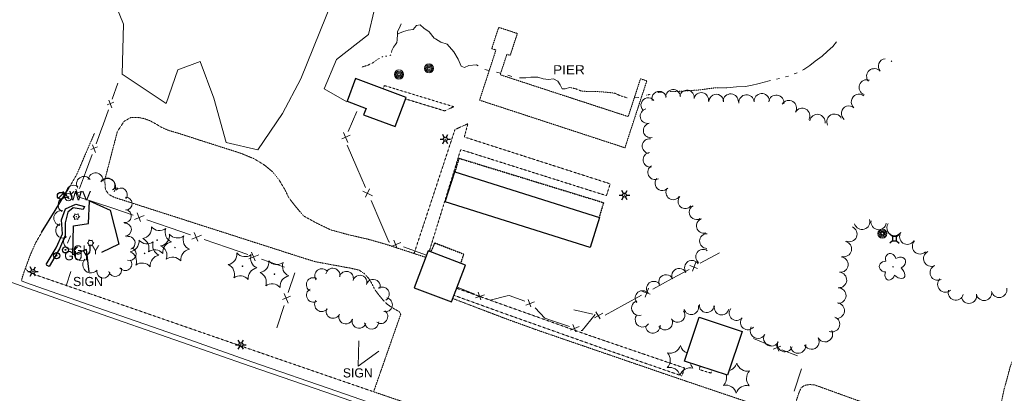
# Model space of a CAD drawing. Extents: x 386588 to 390135, y 96998 to 113606.
# Tile 23 of 92: x 388141 to 388659, y 98953 to 99149. Entities that reach past the tile are written whole.
import ezdxf
from ezdxf.enums import TextEntityAlignment as Align

# ---------------------------------------------------------------- set-up
doc = ezdxf.new("R2010")
doc.units = 0
doc.header["$MEASUREMENT"] = 0
for name, pattern in [('Wisdot3', [0.1875, 0.125, -0.0625]), ('Wisdot5', [0.1, 0.05, -0.05]), ('Wisdot6', [0.375, 0.125, -0.0625, 0.03125, -0.0625, 0.03125, -0.0625])]:
    doc.linetypes.add(name, pattern=pattern)
for name, color, linetype, lineweight in [('E_BLD', 241, 'Continuous', 25), ('E_DTM_BreakLines', 30, 'Continuous', 25), ('E_DWY', 2, 'Wisdot3', 15), ('E_LAND_BrushLine', 3, 'Ebrul', 15), ('E_LAND_TreeLine', 3, 'Etrel', 15), ('E_LAND_Vegetation', 3, 'Continuous', 15), ('E_LTG', 21, 'Continuous', 25), ('E_MISCPROP', 30, 'Continuous', 15), ('E_MISCPROP_HvyDash', 241, 'Wisdot3', 25), ('E_MISCPROP_Railing', 30, 'Continuous', 15), ('E_PATH_Sidewalk', 2, 'Wisdot5', 15), ('E_RDWY_AsphConc', 200, 'Continuous', 25), ('E_SGN', 21, 'Continuous', 15), ('E_STRUCT_Pier', 7, 'Wisdot3', 25), ('E_UTL_AG_Bold', 30, 'Continuous', 25), ('E_UTL_E', 1, 'Continuous', 15), ('E_UTL_EGuyWire', 200, 'Continuous', 25), ('E_UTL_W', 5, 'Continuous', 25), ('E_UTL_WHydrant', 4, 'Continuous', 15), ('E_WAL', 40, 'Continuous', 25), ('E_WTR', 4, 'Wisdot6', 15), ('E_WTR_Dock_Pier', 4, 'Wisdot3', 15), ('E_WTR_Elevations', 4, 'Continuous', 15)]:
    doc.layers.add(name, color=color, linetype=linetype, lineweight=lineweight)
doc.layers.add('P2S1_Complete', color=7, linetype='Continuous', lineweight=15, transparency=0.9)
doc.styles.add('Style-dot_font5', font='dot_font5.shx')
doc.linetypes.add('Ebrul', pattern='A,0,[78,dgnlstyle-ewdotudls.shx,S=0.000246,R=0,X=0,Y=0],-0.030745,[79,dgnlstyle-ewdotudls.shx,S=0.000252,R=0,X=0,Y=0],-0.031925,[80,dgnlstyle-ewdotudls.shx,S=0.000327,R=0,X=0,Y=0],-0.039375', length=0.102045)
doc.linetypes.add('Etrel', pattern='A,0,[14,dgnlstyle-ewdotudls.shx,S=0.000293,R=0,X=0,Y=0],-0.036575', length=0.036575)

# ---------------------------------------------------------------- blocks, each defined once
blk = doc.blocks.new('LPOL')
at = {"layer": 'E_LTG'}
for p, q in [((-4, 0), (-1.5, 0)), ((-0.75, 1.3), (-2, 3.46)), ((0.75, 1.3), (2, 3.46)), ((1.5, 0), (4, 0)), ((-2, -3.46), (-0.75, -1.3)), ((2, -3.46), (0.75, -1.3))]:
    blk.add_line(p, q, dxfattribs=at)
for radius in [1.5, 1.5, 1.5, 0.125]:
    blk.add_circle((0, 0), radius, dxfattribs=at)
blk = doc.blocks.new('PED')
at = {"layer": 'E_UTL_AG_Bold'}
for p, q in [((-2.5, 2.5), (-5.3, 5.3)), ((2.5, 2.5), (5.3, 5.3)), ((-2.5, -2.5), (-5.3, -5.3)), ((2.5, -2.5), (5.3, -5.3))]:
    blk.add_line(p, q, dxfattribs=at)
at = {"layer": 'E_UTL_AG_Bold', "flags": 128}
blk.add_lwpolyline([(-2.5, -2.5), (2.5, -2.5), (2.5, 2.5), (-2.5, 2.5)], close=True, dxfattribs=at)
blk = doc.blocks.new('PIER')
at = {"layer": 'E_STRUCT_Pier', "style": 'Style-dot_font5', "width": 1.111111}
blk.add_text('PIER', height=10.8, dxfattribs=at).set_placement((-16.8, -5.4))
blk = doc.blocks.new('CTRE')
at = {"layer": 'E_LAND_Vegetation'}
blk.add_circle((0, 0), 0.223, dxfattribs=at)
for centre, start, end in [((-11.97, 8.96), 280.2067, 5.97162), ((1.81, 14.92), 220.21132, 305.97623), ((13.83, 5.89), 160.21133, 245.97624), ((-13.83, -5.9), 340.21132, 65.97623), ((-1.81, -14.93), 40.21133, 125.97624)]:
    blk.add_arc(centre, 7.87, start, end, dxfattribs=at)
at = {"layer": 'E_LAND_Vegetation', "extrusion": (0, 0, -1)}
blk.add_arc((-12.03, -9.04), 7.87, 354.07279, 79.74889, dxfattribs=at)
blk = doc.blocks.new('POLE')
at = {"layer": 'E_MISCPROP'}
for radius in [4.46, 3.35, 2.23, 1.12]:
    blk.add_circle((0, 0), radius, dxfattribs=at)
blk = doc.blocks.new('SIGN')
at = {"layer": 'E_SGN', "lineweight": 13, "style": 'Style-dot_font5'}
blk.add_text('SIGN', height=12, dxfattribs=at).set_placement((0, 0), align=Align.MIDDLE_CENTER)
blk = doc.blocks.new('DTRE')
at = {"layer": 'E_LAND_Vegetation'}
blk.add_circle((-0.18, 0), 0.183, dxfattribs=at)
for centre, major_axis, ratio in [((-1.87, 5.32), (1.36, -4.98), 0.782863), ((4.06, 2.74), (-5.27, -2.93), 0.691916), ((-5.87, 0.15), (4.93, -0.12), 0.832022), ((-2.49, -5.24), (1.8, 4.86), 0.716896), ((3.54, -3.71), (-5.01, 4.58), 0.560249)]:
    blk.add_ellipse(centre, major_axis=major_axis, ratio=ratio, start_param=1.570796, end_param=4.712389, dxfattribs=at)
blk = doc.blocks.new('WV')
at = {"layer": 'E_UTL_W'}
blk.add_line((-2.8, -2.8), (2.8, 2.8), dxfattribs=at)
blk.add_circle((0, 0), 4, dxfattribs=at)
at = {"layer": 'E_UTL_W', "style": 'Style-dot_font5', "width": 1.111111}
blk.add_text('WV', height=10.8, dxfattribs=at).set_placement((10, 0), align=Align.MIDDLE_LEFT)
blk = doc.blocks.new('HYD')
at = {"layer": 'E_UTL_WHydrant'}
for p, q in [((-3.8, 3.8), (-8.3, 8.3)), ((3.8, 3.8), (8.3, 8.3))]:
    blk.add_line(p, q, dxfattribs=at)
for radius in [5.48, 0.42]:
    blk.add_circle((0, 0), radius, dxfattribs=at)
blk = doc.blocks.new('GUY')
at = {"layer": 'E_UTL_EGuyWire'}
for radius in [4, 0.5]:
    blk.add_circle((0, 0), radius, dxfattribs=at)
at = {"layer": 'E_UTL_EGuyWire', "style": 'Style-dot_font5'}
blk.add_text('GUY', height=12, dxfattribs=at).set_placement((10, 0), align=Align.MIDDLE_LEFT)

msp = doc.modelspace()

# ---------------------------------------------------------------- linework, layer by layer
at = {"layer": 'E_BLD'}
for p, q in [((388317.88, 99118.39), (388313.39, 99106.41)), ((388344.48, 99108.42), (388317.88, 99118.39)), ((388338.74, 99093.1), (388344.48, 99108.42)), ((388344.48, 99108.42), (388344.48, 99108.42)), ((388313.39, 99106.41), (388313.39, 99106.41)), ((388313.39, 99106.41), (388323.38, 99102.67)), ((388323.38, 99102.67), (388322.12, 99099.33)), ((388322.12, 99099.33), (388338.74, 99093.1)), ((388323.38, 99102.67), (388323.38, 99102.67)), ((388338.74, 99093.1), (388338.74, 99093.1)), ((388365.01, 99053.68), (388369.98, 99069.43)), ((388369.98, 99069.43), (388446.01, 99045.47)), ((388369.98, 99069.43), (388369.98, 99069.43)), ((388441.05, 99029.72), (388365.01, 99053.68)), ((388446.01, 99045.47), (388441.05, 99029.72)), ((388446.01, 99045.47), (388446.01, 99045.47)), ((388355.95, 99027.89), (388348.63, 99008.57)), ((388375.65, 99020.42), (388355.95, 99027.89)), ((388441.05, 99029.72), (388441.05, 99029.72)), ((388368.33, 99001.11), (388375.65, 99020.42)), ((388375.65, 99020.42), (388375.65, 99020.42)), ((388348.63, 99008.57), (388368.33, 99001.11)), ((388348.63, 99008.57), (388348.63, 99008.57)), ((388368.33, 99001.11), (388368.33, 99001.11)), ((388490.74, 98970.13), (388498.29, 98993.12)), ((388498.29, 98993.12), (388498.29, 98993.12)), ((388498.29, 98993.12), (388520.87, 98985.7)), ((388520.87, 98985.7), (388513.32, 98962.71)), ((388520.87, 98985.7), (388520.87, 98985.7)), ((388513.32, 98962.71), (388490.74, 98970.13))]:
    msp.add_line(p, q, dxfattribs=at)
at = {"layer": 'E_DTM_BreakLines'}
msp.add_lwpolyline([(388177.89, 99016.86), (388176.54, 99028.6), (388169.32, 99025.92), (388169.62, 99041.11), (388177.5, 99042.21), (388178.05, 99054.26), (388189.01, 99049.34), (388193.53, 99031.38), (388184.32, 99027.14)], dxfattribs=at)
msp.add_lwpolyline([(388177.89, 99016.86), (388176.54, 99028.6), (388169.32, 99025.92), (388169.62, 99041.11), (388177.5, 99042.21), (388178.05, 99054.26), (388189.01, 99049.34), (388193.53, 99031.38), (388184.32, 99027.14)], dxfattribs=at)
at = {"layer": 'E_DWY', "flags": 128}
for points in [[(388354.68, 99024.54), (388333.29, 99031.53), (388324.69, 99033.96), (388314.33, 99036.35), (388304.84, 99038.94), (388297.32, 99042.53), (388290.59, 99046.24), (388286.25, 99051.35), (388282.67, 99056), (388280.81, 99059.96), (388277.7, 99065.15), (388274.29, 99069.37), (388270.36, 99072.69), (388264.59, 99076.25), (388257.71, 99079.08), (388225.56, 99089.37), (388219.17, 99091.29), (388215.79, 99092.82), (388212.84, 99094.59), (388209.97, 99096.15), (388206.83, 99097.33), (388203.29, 99097.98), (388199.94, 99097.98), (388196.22, 99095.84), (388192.7, 99090.44), (388186.12, 99065.09), (388186.44, 99060.23), (388188.06, 99057.64), (388191.08, 99056.02), (388290.27, 99024.22), (388296.74, 99022.23), (388314.95, 99018.9), (388319.76, 99017.83), (388322.66, 99015.83), (388325.18, 99012.94), (388326.5, 99010.54), (388327.92, 99007.72), (388330, 99004.87), (388332.06, 99002.38), (388334.48, 98999.92), (388337.3, 98997.99), (388340.7, 98996.09), (388341.18, 98995.47), (388341.6, 98994.62), (388327.34, 98953.99), (388368.09, 98940.1), (388370.96, 98938.61), (388371.9, 98936.48), (388372.11, 98934.31), (388371.31, 98932.43)], [(388167.44, 99061.15), (388171.44, 99068.12), (388180.73, 99089.75)], [(388142.34, 99012.12), (388142.84, 99014.26), (388144.13, 99017.97), (388146.88, 99025.5), (388149.77, 99032.11), (388152.94, 99037.5)], [(388535.91, 98910.22), (388550.91, 98953.79), (388552.04, 98956.21), (388553.79, 98957.32), (388556.22, 98957.77), (388558.87, 98957.64), (388648.99, 98925.07), (388650.48, 98924.7), (388651.48, 98924.7), (388652.49, 98925.41), (388653.41, 98926.53), (388654.14, 98928.8), (388654.65, 98934.52), (388656.02, 98943.34), (388658.63, 98955.52), (388661.9, 98967.51), (388664.98, 98975.27), (388669.49, 98985.23), (388673.86, 98992.84), (388677.51, 98997.18), (388682.35, 99001.24), (388687.22, 99003.84), (388693.88, 99006.03), (388699.79, 99007), (388708.27, 99007.31), (388714.4, 99006.82), (388722.77, 99005.08), (388729.9, 99002.67), (388737, 98998.96), (388745.65, 98993.78), (388753.42, 98987.77), (388762.7, 98979.35), (388769.03, 98972.02), (388774.61, 98964.64), (388778.66, 98957.17), (388781.66, 98950.62), (388783.68, 98942.14), (388784.22, 98935.55), (388783.31, 98926.06), (388782.11, 98915.55), (388778.52, 98901.19), (388773.28, 98885.27), (388803.32, 98873.84), (388803.72, 98873.05), (388796.9, 98854.44), (388783.82, 98819.14), (388781.88, 98813.68), (388781.27, 98813.23), (388780.69, 98813.08), (388764.35, 98819.23), (388730.96, 98830.91), (388714.91, 98837.08), (388715.99, 98841.25), (388716.03, 98844.3), (388715.59, 98847.44), (388714.12, 98852.09), (388712.3, 98855.72), (388709.62, 98858.25), (388706.41, 98859.91), (388703.13, 98860.82), (388699.79, 98861.66), (388695.72, 98861.16), (388691.14, 98859.46), (388687.41, 98857.4), (388684.35, 98854.86), (388682.06, 98851.31), (388679.73, 98845.65), (388677.88, 98839.67), (388676.51, 98834.54), (388675.55, 98828.19)], [(388535.91, 98910.22), (388534.82, 98907.64), (388534.1, 98907.07), (388532.84, 98906.71), (388531.75, 98906.73), (388531.01, 98907.16), (388530.32, 98908.39), (388530.09, 98909.75), (388530.43, 98911), (388539.8, 98940.97), (388539.68, 98942.15), (388538.95, 98943.24), (388537.96, 98943.84), (388485.03, 98961.75), (388414.07, 98986.08), (388396.95, 98992.26), (388369.01, 99002.9)]]:
    msp.add_lwpolyline(points, dxfattribs=at)
at = {"layer": 'E_LAND_BrushLine', "ltscale": 2.5}
for points, elevation in [([(388334.8, 99160.02), (388327.66, 99154.06), (388324.7, 99141.44), (388307.84, 99128.27), (388301.37, 99112.87)], 1595.58), ([(388301.37, 99112.87), (388313.3, 99106.17)], 1599.61)]:
    msp.add_lwpolyline(points, dxfattribs=dict(at, elevation=elevation))
at = {"layer": 'E_LAND_TreeLine', "ltscale": 5, "elevation": 1595.66}
msp.add_lwpolyline([(388219.45, 99234.81), (388204.77, 99220.77), (388215.62, 99190.67), (388208.57, 99174.19), (388181.04, 99183.62), (388195.93, 99146.94), (388195.26, 99120.58), (388218.31, 99105.32), (388224.47, 99122.86), (388236.17, 99127.3), (388243.39, 99107.97), (388249.87, 99084.86), (388266.5, 99080.96), (388279.42, 99100.04), (388289.03, 99118.21), (388305.81, 99159.21)], dxfattribs=at)
at = {"layer": 'E_LAND_Vegetation'}
for centre in [(388171.19, 99045.87, 1608.86), (388178.63, 99032.11, 1608.66)]:
    msp.add_circle(centre, 0.0366, dxfattribs=at)
for centre, radius, start, end in [((388596.5, 99124.77), 4.03, 96.9756, 220.5626), ((388602.84, 99129.53), 4.03, 207.84, 216.3683), ((388596.5, 99124.77), 4.03, 40.5626, 44.7439), ((388590.37, 99119.52), 4.03, 40.5626, 220.5626), ((388586.41, 99113.68), 4.03, 69.7269, 249.7269), ((388477.37, 99107.76), 3.85, 13.8891, 193.8891), ((388484.66, 99108.7), 3.85, 3.7214, 183.7214), ((388491.95, 99108.42), 3.85, 351.0354, 171.0354), ((388499.44, 99107.14), 3.85, 348.351, 168.351), ((388507.38, 99106.22), 3.85, 358.8144, 178.8144), ((388514.94, 99106.26), 4.03, 356.8183, 176.8183), ((388523.24, 99105.82), 4.03, 4.5855, 184.5855), ((388531.29, 99106.46), 4.03, 4.5855, 184.5855), ((388538.87, 99105.62), 4.03, 352.059, 172.059), ((388582.3, 99106.12), 4.03, 49.6998, 229.6998), ((388471.64, 99104.36), 3.85, 40.6013, 220.6013), ((388545.49, 99102.88), 4.03, 328.9975, 148.9975), ((388577.09, 99099.97), 4.03, 49.6998, 229.6998), ((388471.24, 99098.63), 3.85, 102.4697, 282.4697), ((388552.52, 99098.8), 4.03, 330.74, 150.74), ((388560.5, 99095.54), 4.03, 351.2633, 171.2633), ((388569.42, 99095.72), 4.03, 27.221, 207.221), ((388472.9, 99091.11), 3.85, 102.4697, 282.4697), ((388472.31, 99082.89), 3.85, 82.981, 262.981), ((388472.77, 99075.67), 3.85, 96.6311, 276.6311), ((388475.2, 99069.19), 3.85, 117.7683, 297.7683), ((388175.22, 99063.03), 3.94, 35.2483, 215.2483), ((388181.33, 99064.87), 3.94, 353.642, 173.642), ((388169.7, 99058.41), 3.94, 54.1649, 234.1649), ((388187.51, 99061.53), 4.33, 323.6628, 143.6628), ((388187.45, 99062.22), 3.94, 323.6628, 143.6628), ((388479.04, 99063.42), 3.85, 138.7174, 318.7174), ((388192.78, 99056.97), 3.94, 88.0524, 132.2721), ((388194.52, 99057.48), 3.44, 320.0171, 140.0171), ((388484.77, 99058.59), 3.85, 145.066, 325.066), ((388165.52, 99052.02), 3.94, 60.9827, 240.9827), ((388197.04, 99052.7), 3.44, 273.7135, 93.7135), ((388491.11, 99053.98), 3.85, 140.2263, 320.2263), ((388497.02, 99048.19), 3.85, 118.9743, 298.9743), ((388163.3, 99045.1), 3.94, 77.924, 257.924), ((388171.27, 99048.33, 1608.86), 1.29, 225.2113, 310.9762), ((388173.37, 99047.03, 1608.86), 1.29, 165.2113, 250.9762), ((388196.66, 99046.19), 3.44, 262.1261, 82.1261), ((388164.26, 99038.57), 3.94, 114.641, 294.641), ((388169.02, 99044.7, 1608.86), 1.29, 345.2113, 70.9762), ((388171.11, 99043.4, 1608.86), 1.29, 45.2113, 130.9762), ((388173.28, 99044.56, 1608.86), 1.29, 105.2018, 190.9838), ((388196.65, 99039.05), 3.44, 272.4754, 92.4754), ((388500.76, 99041.05), 3.85, 106.532, 286.532), ((388583.94, 99043.19), 4.05, 196.417, 16.417), ((388592.68, 99043.07), 4.05, 171.4301, 351.4301), ((388601.03, 99039.92), 4.05, 145.456, 325.456), ((388502.47, 99033.05), 3.85, 88.7455, 268.7455), ((388577.29, 99036.74), 4.05, 247.1259, 67.1259), ((388607.69, 99035.37), 4.05, 146.1901, 326.1901), ((388168.44, 99032.72), 3.94, 133.0076, 313.0076), ((388176.46, 99030.95, 1608.66), 1.29, 345.2113, 70.9762), ((388178.55, 99029.64, 1608.66), 1.29, 45.2113, 130.9762), ((388178.71, 99034.57, 1608.66), 1.29, 225.2113, 310.9762), ((388180.73, 99030.8, 1608.66), 1.29, 105.2018, 190.9838), ((388180.81, 99033.27, 1608.66), 1.29, 165.2113, 250.9762), ((388198.59, 99032.02), 3.44, 289.2487, 109.2487), ((388574.38, 99028.86), 4.05, 257.0662, 77.0662), ((388614.41, 99030.27), 4.05, 135.0421, 315.0421), ((388173.91, 99026.63), 3.94, 122.3303, 302.3303), ((388199.16, 99026.34), 3.44, 251.0064, 71.0064), ((388500.41, 99024.87), 3.85, 54.5202, 234.5202), ((388620.27, 99023.84), 4.05, 115.1585, 295.1585), ((388178.89, 99020.67), 4.33, 137.7214, 317.7214), ((388196.89, 99021.05), 3.44, 216.2925, 36.2925), ((388494.6, 99019.04), 3.85, 33.0264, 213.0264), ((388572.53, 99020.71), 4.05, 265.0088, 85.0088), ((388185.38, 99017.07), 3.44, 175.6203, 355.6203), ((388191.58, 99017.9), 3.44, 194.5123, 14.5123), ((388300.12, 99014.87), 3.7, 36.4556, 216.4556), ((388305.92, 99015.14), 3.7, 347.6291, 167.6291), ((388313.02, 99013.47), 3.7, 344.0719, 164.0719), ((388480.94, 99011.55), 3.85, 25.9241, 205.9241), ((388487.86, 99014.91), 3.85, 25.9241, 205.9241), ((388571.82, 99012.64), 4.05, 265.0088, 85.0088), ((388623.71, 99016.51), 4.05, 115.1585, 295.1585), ((388295.72, 99010.16), 3.7, 62.456, 242.456), ((388320.11, 99011.44), 3.7, 342.681, 162.681), ((388327.17, 99009.23), 3.7, 342.681, 162.681), ((388474.58, 99008.1), 3.85, 39.5624, 219.5624), ((388627.68, 99010.29), 4.05, 133.981, 313.981), ((388295.79, 99004.66), 3.7, 118.5039, 298.5039), ((388331.84, 99005.24), 3.7, 302.9616, 122.9616), ((388468.64, 99003.2), 3.85, 39.5624, 219.5624), ((388571.46, 99004.44), 4.05, 268.4911, 88.4911), ((388633.19, 99006.11), 4.05, 163.3375, 343.3375), ((388640.08, 99004.4), 4.05, 190.8129, 10.8129), ((388648.03, 99005.92), 4.05, 190.8129, 10.8129), ((388655.96, 99007.47), 4.05, 191.4039, 11.4039), ((388300.05, 98999.77), 3.7, 143.4833, 323.4833), ((388333.53, 98999.65), 3.7, 257.3337, 77.3337), ((388466.74, 98997.93), 3.85, 106.6356, 286.6356), ((388502.32, 98999.41), 3.85, 174.6775, 354.6775), ((388570.63, 98996.55), 4.05, 263.6292, 83.6292), ((388306.08, 98996.23), 3.7, 155.6986, 335.6986), ((388312.71, 98993.33), 3.7, 161.5033, 341.5033), ((388331.1, 98993.49), 3.7, 235.561, 55.561), ((388487.02, 98994.27), 3.85, 213.7342, 33.7342), ((388494.21, 98998.31), 3.85, 193.3868, 13.3868), ((388510.16, 98998.16), 3.85, 166.423, 346.423), ((388517.98, 98995.24), 3.85, 140.4549, 320.4549), ((388319.73, 98990.97), 3.7, 161.5033, 341.5033), ((388326.32, 98990.46), 3.7, 183.7207, 3.7207), ((388468.63, 98991.8), 3.85, 145.4273, 325.4273), ((388480.53, 98990.28), 3.85, 211.102, 31.102), ((388523.92, 98990.35), 3.85, 140.4549, 320.4549), ((388568.14, 98989.44), 4.05, 247.766, 67.766), ((388474.03, 98988.65), 3.85, 185.0543, 5.0543), ((388529.27, 98986.03), 4.05, 150.1659, 330.1659), ((388564.44, 98984.2), 4.05, 208.7077, 28.7077), ((388536.29, 98981.99), 4.05, 150.1659, 330.1659), ((388543.48, 98979.01), 4.05, 159.2435, 339.2435), ((388557.34, 98980.32), 4.05, 208.7077, 28.7077), ((388477.46, 98970.61), 5.72, 316.1315, 41.8964), ((388483.09, 98979.99), 5.72, 256.1315, 341.8964), ((388494.03, 98979.8), 5.72, 196.1315, 250.6747), ((388550.32, 98978.25), 4.05, 188.3795, 8.3795), ((388499.34, 98970.24), 5.72, 190.9294, 221.8964), ((388512.7, 98970.7), 5.72, 284.3696, 341.8964), ((388523.64, 98970.51), 5.72, 196.1315, 281.8964), ((388482.77, 98961.04), 5.72, 16.1315, 101.8964), ((388493.71, 98960.86), 5.72, 76.1315, 161.8964), ((388528.94, 98960.94), 5.72, 136.1315, 221.8964), ((388507.06, 98961.32), 5.72, 316.1315, 16.722), ((388512.37, 98951.75), 5.72, 16.1315, 101.8964), ((388523.31, 98951.56), 5.72, 76.1315, 161.8964)]:
    msp.add_arc(centre, radius, start, end, dxfattribs=at)
at = {"layer": 'E_LAND_Vegetation', "extrusion": (0, 0, -1)}
for centre in [(-388169.1, 99047.17, -1608.86), (-388176.54, 99033.41, -1608.66)]:
    msp.add_arc(centre, 1.29, 168.9999, 254.812, dxfattribs=at)
at = {"layer": 'E_MISCPROP_HvyDash', "flags": 128}
for points in [[(388370.19, 99069.37), (388372.3, 99076.5), (388448.13, 99053.24), (388445.83, 99045.53)], [(388357.43, 99027.33), (388359.52, 99032.1), (388374.7, 99026.24), (388373.05, 99021.41)]]:
    msp.add_lwpolyline(points, dxfattribs=at)
at = {"layer": 'E_MISCPROP_Railing'}
for p, q in [((388190.86, 99105.92), (388187.36, 99104.5)), ((388188.17, 99107.02), (388189.81, 99102.93)), ((388315.02, 99088.63), (388310.59, 99086.75)), ((388311.59, 99089.98), (388313.74, 99084.8)), ((388182.38, 99082.45), (388178.85, 99081.09)), ((388179.72, 99083.6), (388181.27, 99079.47)), ((388173.66, 99059.08), (388170.13, 99057.73)), ((388171, 99060.24), (388172.55, 99056.11)), ((388321.71, 99059.21), (388326.77, 99056.79)), ((388325.17, 99060.5), (388323.12, 99056.14)), ((388201.69, 99044.37), (388206.9, 99046.5)), ((388203.07, 99047.81), (388204.92, 99043.35)), ((388231.78, 99034.07), (388237, 99036.19)), ((388233.16, 99037.5), (388235.01, 99033.04)), ((388336.52, 99030.19), (388341.73, 99032.26)), ((388337.92, 99033.6), (388339.72, 99029.14)), ((388261.88, 99023.76), (388267.09, 99025.89)), ((388263.26, 99027.2), (388265.11, 99022.74)), ((388494.95, 99017.2), (388496.7, 99021.92)), ((388493.52, 99020.19), (388497.58, 99018.71)), ((388280.33, 99005.5), (388282.43, 99000.55)), ((388380.94, 99003.23), (388385.55, 99004.89)), ((388382.27, 99006.17), (388383.72, 99002.22)), ((388468.52, 99006.61), (388472.58, 99005.12)), ((388469.95, 99003.62), (388471.7, 99008.34)), ((388283.63, 99004.22), (388279.4, 99002.4)), ((388407.23, 98999.48), (388411.82, 99001.19)), ((388408.52, 99002.44), (388410.01, 98998.5)), ((388443.31, 98992.76), (388447.7, 98995.22)), ((388444.16, 98995.96), (388446.29, 98992.2)), ((388431.98, 98989.3), (388433.61, 98985.43)), ((388430.79, 98986.3), (388435.32, 98988.18)), ((388541.34, 98977.85), (388537.19, 98976.38)), ((388540.14, 98975.21), (388538.85, 98978.77))]:
    msp.add_line(p, q, dxfattribs=at)
at = {"layer": 'E_MISCPROP_Railing', "flags": 128}
for points in [[(388192.93, 99115.9), (388189.99, 99107.49)], [(388188.04, 99101.93), (388185.31, 99094.12), (388184.66, 99092.38)], [(388318.45, 99100.97), (388313.94, 99090.58)], [(388184.66, 99092.38), (388181.54, 99084.03)], [(388313.4, 99083.42), (388318.51, 99071.6)], [(388179.48, 99078.51), (388175.94, 99069.02)], [(388175.94, 99069.02), (388172.82, 99060.67)], [(388318.51, 99071.6), (388323, 99061.21)], [(388172.7, 99056.09), (388182.34, 99052.96)], [(388182.34, 99052.96), (388190.32, 99050.36)], [(388325.98, 99054.33), (388331.09, 99042.52)], [(388190.32, 99050.36), (388201.08, 99046.68)], [(388208.19, 99044.25), (388220.42, 99040.06)], [(388331.09, 99042.52), (388335.34, 99032.7), (388335.93, 99032.49)], [(388220.42, 99040.06), (388231.17, 99036.38)], [(388238.28, 99033.94), (388250.51, 99029.75)], [(388250.51, 99029.75), (388261.27, 99026.07)], [(388342.99, 99030.01), (388355.14, 99025.74)], [(388498.97, 99021.41), (388509.12, 99026.93)], [(388268.38, 99023.64), (388280.61, 99019.45)], [(388285.9, 99016.43), (388282.53, 99006.11)], [(388484.12, 99013.34), (388493.06, 99018.2)], [(388473.96, 99007.82), (388484.12, 99013.34)], [(388371.26, 99008.84), (388380.49, 99005.26)], [(388386.59, 99002.89), (388388.55, 99002.13), (388397.45, 99004.3)], [(388397.45, 99004.3), (388398.62, 99004.58), (388406.76, 99001.51)], [(388448.96, 98994.24), (388459.12, 98999.76)], [(388459.12, 98999.76), (388468.06, 99004.61)], [(388280.3, 98999.29), (388276.46, 98987.56)], [(388412.16, 98998.11), (388417.25, 98992.68), (388420.86, 98991.46)], [(388432.6, 98996.99), (388442.52, 98994.76)], [(388436.46, 98986.22), (388436.86, 98986.09), (388443.7, 98994.49)], [(388420.86, 98991.46), (388430.25, 98988.31)], [(388536.26, 98978.18), (388526.85, 98981.89)], [(388550.01, 98972.76), (388541.74, 98976.02)], [(388548.33, 98954.29), (388552.2, 98965.94)]]:
    msp.add_lwpolyline(points, dxfattribs=at)
at = {"layer": 'E_PATH_Sidewalk', "flags": 128}
for points in [[(388344.18, 99107.62), (388364.69, 99101.37), (388369.43, 99103.57), (388333, 99114.68), (388332.32, 99112.98)], [(388348.61, 99026.52), (388370.08, 99091.58), (388376.88, 99094.65), (388375, 99087.68), (388451.65, 99063.08), (388449.64, 99056.9), (388373.1, 99081.07), (388356.57, 99027.66)], [(388144.44, 99018.82), (388145.63, 99017.28), (388147.45, 99016.14), (388179.23, 99005.14)], [(388327.34, 98953.99), (388271.03, 98973.37), (388179.23, 99005.14)], [(388371.05, 99008.28), (388440.12, 98983.72), (388490.65, 98966.45), (388489.31, 98962.29), (388447.94, 98976.65), (388397.9, 98994.38), (388369.64, 99004.57)], [(388498.91, 98967.44), (388498.35, 98965.64), (388504.59, 98963.79), (388505.11, 98965.41)]]:
    msp.add_lwpolyline(points, dxfattribs=at)
at = {"layer": 'E_RDWY_AsphConc'}
msp.add_lwpolyline([(388152.94, 99037.5), (388160.01, 99049.16), (388167.44, 99061.15)], dxfattribs=at)
at = {"layer": 'E_SGN'}
for p, q in [((388319.66, 98980.72), (388319.29, 98967.36)), ((388319.29, 98967.36), (388330.07, 98975.35))]:
    msp.add_line(p, q, dxfattribs=at)
msp.add_lwpolyline([(388168.28, 99017.07), (388165.95, 99010.14)], dxfattribs=at)
at = {"layer": 'E_UTL_E'}
msp.add_lwpolyline([(388168.06, 99035.8), (388166.47, 99031.99), (388166.47, 99031.99)], dxfattribs=at)
msp.add_lwpolyline([(388168.06, 99035.8), (388166.47, 99031.99), (388166.47, 99031.99)], dxfattribs=at)
at = {"layer": 'E_WAL'}
msp.add_lwpolyline([(388155.37, 99020.7), (388160.67, 99029.58), (388163.83, 99036.92), (388163.34, 99044.14), (388165.51, 99049.97), (388170.94, 99052.48), (388175.55, 99051.22), (388174.84, 99049.61), (388169.58, 99050.56), (388166.73, 99048.24), (388165.3, 99042.71), (388165.28, 99035.91), (388162.33, 99028.93), (388156.85, 99019.77), (388155.51, 99020.38)], dxfattribs=at)
msp.add_lwpolyline([(388155.37, 99020.7), (388160.67, 99029.58), (388163.83, 99036.92), (388163.34, 99044.14), (388165.51, 99049.97), (388170.94, 99052.48), (388175.55, 99051.22), (388174.84, 99049.61), (388169.58, 99050.56), (388166.73, 99048.24), (388165.3, 99042.71), (388165.28, 99035.91), (388162.33, 99028.93), (388156.85, 99019.77), (388155.51, 99020.38)], dxfattribs=at)
at = {"layer": 'E_WTR', "flags": 128}
for points in [[(388330.28, 99128.98), (388330.18, 99128.93), (388326.91, 99126.6), (388324.51, 99125.43), (388321.08, 99124.33)], [(388336.32, 99130.76), (388335.8, 99130.26)], [(388460.49, 99108.27), (388460.34, 99108.28), (388457.24, 99109.21), (388454.07, 99110.62), (388450.82, 99111.07), (388447.49, 99111.33), (388444.68, 99111.52), (388441.88, 99111.62), (388439.24, 99111.55), (388436.28, 99111.83), (388433.65, 99112.94), (388431.18, 99113.5)], [(388512.92, 99113.52), (388506.08, 99113.39), (388498.95, 99112.4), (388491.88, 99111.89), (388486.45, 99111.54), (388482.92, 99111.64)], [(388472.68, 99110.12), (388470.67, 99109.58)]]:
    msp.add_lwpolyline(points, dxfattribs=at)
at = {"layer": 'E_WTR_Dock_Pier', "flags": 128}
msp.add_lwpolyline([(388383, 99107), (388459.38, 99082.02), (388470.85, 99117.11), (388467.55, 99118.2), (388461.07, 99098.37), (388393.85, 99120.35), (388397.35, 99131.07), (388399.1, 99130.5), (388402.86, 99141.98), (388393.04, 99145.2), (388389.39, 99134.04), (388391.6, 99133.31)], close=True, dxfattribs=at)
at = {"layer": 'E_WTR_Elevations', "flags": 128}
for points in [[(388359.8, 99139.17), (388359.18, 99139.54), (388356.5, 99142.87), (388353.72, 99144.82), (388351.76, 99146.59), (388349.94, 99146.18), (388348.13, 99144.12), (388345.45, 99143.81), (388343.13, 99143.09), (388341.01, 99142.15), (388339.91, 99141.65), (388339.83, 99142.87), (388341.38, 99145.91), (388341.77, 99147.01)], [(388339.91, 99141.65), (388339.75, 99138.66), (388339.48, 99137.25), (388338.89, 99136.2), (388337.75, 99134.74), (388336.84, 99133), (388336.78, 99132.02)], [(388382.21, 99124.97), (388381.35, 99125.54), (388377.31, 99125.14), (388375.1, 99124.09), (388373.3, 99124.78), (388371.69, 99128.51), (388369.45, 99132.39), (388365.97, 99136.33), (388362.58, 99137.49), (388359.8, 99139.17)], [(388552.71, 99122.78), (388553.38, 99123.14), (388556.45, 99125.24), (388559.38, 99127.46), (388563.06, 99130.13), (388565.73, 99132.69), (388568.6, 99135.22), (388570.51, 99137.62)], [(388332.23, 99129.91), (388331.58, 99129.6)], [(388334.38, 99130.07), (388333.66, 99130.03)], [(388387.87, 99122.59), (388385.85, 99123.06)], [(388393.93, 99121.14), (388391.91, 99121.63)], [(388399.93, 99119.49), (388397.94, 99120.07)], [(388431.18, 99113.5), (388430.24, 99113.71), (388427.97, 99112.99), (388426.36, 99112.98), (388425.28, 99115.04), (388424.16, 99116.91), (388421.81, 99118.13), (388419.17, 99117.87), (388416.4, 99118.21), (388413.7, 99119.03), (388410, 99119.07), (388407.27, 99118.75), (388404.58, 99118.67), (388404.01, 99118.75)], [(388543.76, 99119.17), (388545.31, 99119.6)], [(388548.33, 99120.73), (388549.84, 99121.3)], [(388512.92, 99113.52), (388517.91, 99114.04), (388522.56, 99114.14), (388525.48, 99114.66), (388529.88, 99115.67), (388535.21, 99117.11), (388535.92, 99117.26)], [(388539.07, 99117.97), (388540.64, 99118.32)], [(388466.71, 99108.42), (388464.64, 99108.19)], [(388478.8, 99111.26), (388477.02, 99111.02), (388476.74, 99110.97)]]:
    msp.add_lwpolyline(points, dxfattribs=at)
at = {"layer": 'P2S1_Complete', "flags": 128}
for points in [[(388177.25, 98997.1), (388143.6, 99008.98), (388134.58, 99012.33), (388124.35, 99017.01), (388089.72, 99033.08), (388050.32, 99051.11), (388013.93, 99067.99), (387976.52, 99085.15), (387955.6, 99094.87), (387947.09, 99098.29), (387935.44, 99102.4), (387900.97, 99113.85), (387883.04, 99120.21), (387872.51, 99123.99)], [(388177.85, 98999.54), (388144.45, 99011.33), (388142.34, 99012.12)], [(388536.46, 98872.83), (388494.77, 98887.21), (388468.01, 98896.33), (388429.62, 98909.64), (388403.38, 98918.71), (388353.1, 98936.06), (388307.27, 98952.02), (388262.57, 98967.41), (388226.51, 98980.06), (388177.25, 98997.1)], [(388371.14, 98932.48), (388353.92, 98938.43), (388308.09, 98954.38), (388263.39, 98969.77), (388227.34, 98982.42), (388177.85, 98999.54)]]:
    msp.add_lwpolyline(points, dxfattribs=at)

# ---------------------------------------------------------------- block references
at = {"layer": 'E_LAND_Vegetation'}
for name, p, xscale, yscale, zscale in [('CTRE', (388213.59, 99033.56), 0.7108526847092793, 0.7108526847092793, 0.7108526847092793), ('CTRE', (388223.02, 99029.66), 0.7108526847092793, 0.7108526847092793, 0.7108526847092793), ('CTRE', (388207.05, 99026.58), 0.7108526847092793, 0.7108526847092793, 0.7108526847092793), ('CTRE', (388258.49, 99019.87), 0.7108526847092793, 0.7108526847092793, 0.7108526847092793), ('DTRE', (388600.28, 99019.56), 0.6769248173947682, 0.6769248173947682, 0.6769248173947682), ('CTRE', (388275.22, 99015.71), 0.7108526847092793, 0.7108526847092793, 0.7108526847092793)]:
    msp.add_blockref(name, p, dxfattribs=dict(at, xscale=xscale, yscale=yscale, zscale=zscale))
at = {"layer": 'E_LTG', "xscale": 0.692840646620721, "yscale": 0.692840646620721, "zscale": 0.692840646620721}
for p in [(388365.01, 99086.51), (388459.12, 99057.16), (388148.4, 99017.07, 1607.98), (388257.61, 98978.69, 1607.61)]:
    msp.add_blockref('LPOL', p, dxfattribs=at)
at = {"layer": 'E_MISCPROP', "xscale": 0.5377037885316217, "yscale": 0.5377037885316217, "zscale": 0.5377037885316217}
for p in [(388356.49, 99123.66), (388340.67, 99120.45), (388594.57, 99036.97)]:
    msp.add_blockref('POLE', p, dxfattribs=at)
at = {"layer": 'E_SGN', "xscale": 0.3999999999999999, "yscale": 0.3999999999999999, "zscale": 0.3999999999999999}
for p in [(388177.31, 99011.85), (388319.04, 98963.9)]:
    msp.add_blockref('SIGN', p, dxfattribs=at)
at = {"layer": 'E_STRUCT_Pier', "xscale": 0.4444444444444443, "yscale": 0.4444444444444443, "zscale": 0.4444444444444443}
msp.add_blockref('PIER', (388429.11, 99122.96), dxfattribs=at)
at = {"layer": 'E_UTL_AG_Bold', "xscale": 0.4503659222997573, "yscale": 0.4503659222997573, "zscale": 0.4503659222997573}
msp.add_blockref('PED', (388600.99, 99034.33), dxfattribs=at)
at = {"layer": 'E_UTL_EGuyWire', "xscale": 0.3999999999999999, "yscale": 0.3999999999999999, "zscale": 0.3999999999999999}
for p in [(388165.49, 99028.42, 1601.04), (388160.84, 99025.4, 1608.71)]:
    msp.add_blockref('GUY', p, dxfattribs=at)
at = {"layer": 'E_UTL_W', "xscale": 0.4444444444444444, "yscale": 0.4444444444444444, "zscale": 0.4444444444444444}
msp.add_blockref('WV', (388162.98, 99056.85, 1609.34), dxfattribs=at)
at = {"layer": 'E_UTL_WHydrant', "xscale": 0.3477624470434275, "yscale": 0.3477624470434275, "zscale": 0.3477624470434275}
msp.add_blockref('HYD', (388167.01, 99056.16, 1608.99), dxfattribs=at)

doc.saveas('drawing.dxf')
